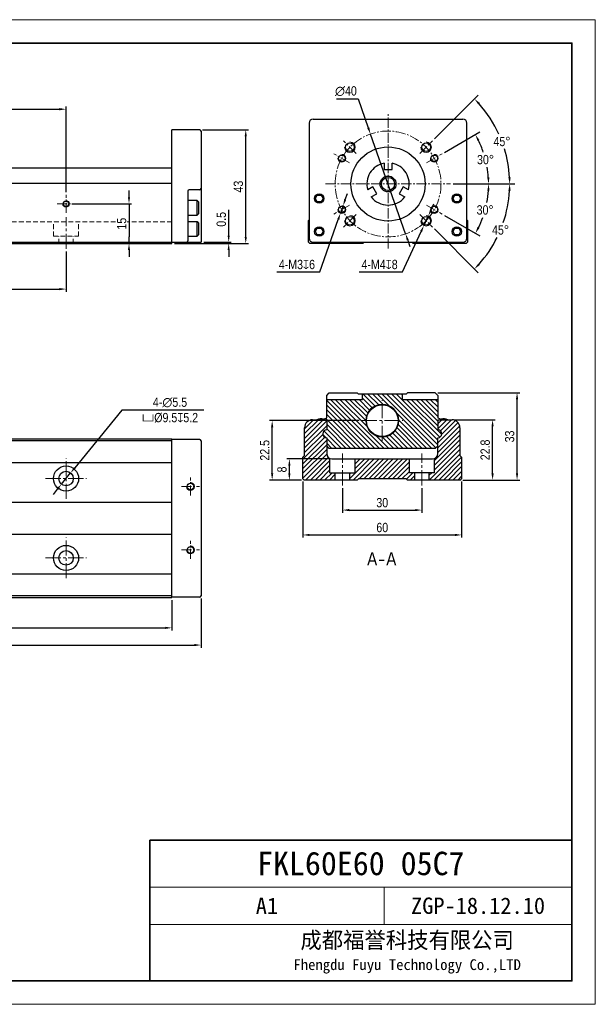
# Model space of a CAD drawing. Header units: millimetres. Extents: x 100 to 3612, y -424 to 856.
# Tile 6 of 45: x 409 to 626, y 30 to 402. Entities that reach past the tile are written whole.
import ezdxf

# ---------------------------------------------------------------- set-up
doc = ezdxf.new("R2010")
doc.units = ezdxf.units.MM
doc.linetypes.add('CENTER2', pattern=[28.575, 19.05, -3.175, 3.175, -3.175])
doc.linetypes.add('DASHED', pattern=[19.05, 12.7, -6.35])
doc.layers.get('Defpoints').update_dxf_attribs({"lineweight": 13})
for name, color, linetype, lineweight in [('剖面', 252, 'Continuous', 5), ('小粗', 7, 'Continuous', 25), ('标注', 3, 'Continuous', 13), ('点划线', 1, 'CENTER2', 13), ('粗线', 7, 'Continuous', 35), ('细线', 7, 'Continuous', 13), ('虚线', 253, 'DASHED', 13)]:
    doc.layers.add(name, color=color, linetype=linetype, lineweight=lineweight)
doc.styles.add('3.5', font='ARIALN.TTF', dxfattribs={"height": 3.5})
doc.styles.add('7', font='ARIALN.TTF', dxfattribs={"height": 7})
doc.styles.add('图号', font='txt', dxfattribs={"height": 3.5})
doc.dimstyles.new('A4—对齐', dxfattribs={"dimtxt": 3.5, "dimasz": 2.5, "dimexe": 1, "dimexo": 1, "dimgap": 1, "dimtad": 1, "dimdec": 1, "dimzin": 9, "dimdsep": 46, "dimtxsty": '3.5', "dimcen": 2.5, "dimadec": 0, "dimazin": 0, "dimtm": 1e-09, "dimtfac": 1, "dimtdec": 1, "dimtmove": 0, "dimatfit": 3, "dimfxl": 0, "dimtolj": 1, "dimarcsym": 0})
doc.dimstyles.new('A4—水平', dxfattribs={"dimtxt": 3.5, "dimasz": 2.5, "dimexe": 2, "dimexo": 1, "dimgap": 1, "dimtad": 1, "dimtih": 1, "dimtoh": 1, "dimdec": 1, "dimzin": 12, "dimdsep": 46, "dimtxsty": '3.5', "dimcen": 2.5, "dimadec": 0, "dimazin": 0, "dimtm": 1e-09, "dimtfac": 1, "dimtdec": 1, "dimtmove": 0, "dimatfit": 3, "dimfxl": 0, "dimtolj": 1, "dimarcsym": 0})
doc.dimstyles.new('A4—角度', dxfattribs={"dimtxt": 3.5, "dimasz": 2.5, "dimexe": 2, "dimexo": 1, "dimgap": 1, "dimtad": 1, "dimtih": 1, "dimtoh": 1, "dimdec": 1, "dimzin": 12, "dimdsep": 46, "dimtxsty": '3.5', "dimcen": 2.5, "dimadec": 0, "dimazin": 0, "dimtm": 1e-09, "dimtfac": 1, "dimtdec": 1, "dimtmove": 0, "dimatfit": 3, "dimfxl": 0, "dimtolj": 1, "dimarcsym": 0})

# ---------------------------------------------------------------- blocks, each defined once
blk = doc.blocks.new('A4图框')
at = {"layer": '粗线'}
for p in [(202, 5), (292, 35)]:
    blk.add_line(p, (202, 35), dxfattribs=at)
blk.add_lwpolyline([(5, 205), (292, 205), (292, 5), (5, 5)], close=True, dxfattribs=at)
at = {"layer": '细线'}
for p, q in [((292, 25), (202, 25)), ((252, 17), (252, 25)), ((292, 17), (202, 17))]:
    blk.add_line(p, q, dxfattribs=at)
blk.add_lwpolyline([(0, 210), (297, 210), (297, 0), (0, 0)], close=True, dxfattribs=at)
at = {"layer": '细线', "insert": (256.89, 11), "char_height": 3.5, "width": 70.2104, "attachment_point": 5, "style": '图号'}
blk.add_mtext('成都福誉科技有限公司\\P{\\H0.65714x;Fhengdu Fuyu Technology Co.,LTD}', dxfattribs=at)
blk = doc.blocks.new('*D7')
at = {"layer": 'Defpoints', "color": 0, "transparency": 16777216}
for p in [(426.39, 368.34), (246.39, 335.99), (426.39, 335.99)]:
    blk.add_point(p, dxfattribs=at)
at = {"layer": '标注', "color": 0, "lineweight": -2, "transparency": 16777216}
for p, q in [((246.39, 336.99), (246.39, 369.34)), ((426.39, 336.99), (426.39, 369.34)), ((248.89, 368.34), (423.89, 368.34))]:
    blk.add_line(p, q, dxfattribs=at)
at = {"layer": '标注', "color": 0, "transparency": 16777216}
for points in [[(248.89, 368.76), (248.89, 367.93), (246.39, 368.34)], [(423.89, 368.76), (423.89, 367.93), (426.39, 368.34)]]:
    blk.add_solid(points, dxfattribs=at)
at = {"layer": '标注', "color": 0, "transparency": 16777216, "insert": (336.39, 371.13), "char_height": 3.5, "width": 18.6714, "attachment_point": 5, "style": '3.5'}
blk.add_mtext('\\A1;100', dxfattribs=at)
blk = doc.blocks.new('*D10')
at = {"layer": 'Defpoints', "color": 0, "transparency": 16777216}
for p in [(246.39, 315.58), (426.39, 315.58), (426.39, 300.35)]:
    blk.add_point(p, dxfattribs=at)
at = {"layer": '标注', "color": 0, "lineweight": -2, "transparency": 16777216}
for p, q in [((246.39, 314.58), (246.39, 299.35)), ((426.39, 314.58), (426.39, 299.35)), ((248.89, 300.35), (423.89, 300.35))]:
    blk.add_line(p, q, dxfattribs=at)
at = {"layer": '标注', "color": 0, "transparency": 16777216}
for points in [[(248.89, 300.76), (248.89, 299.93), (246.39, 300.35)], [(423.89, 300.76), (423.89, 299.93), (426.39, 300.35)]]:
    blk.add_solid(points, dxfattribs=at)
at = {"layer": '标注', "color": 0, "transparency": 16777216, "insert": (336.39, 303.14), "char_height": 3.5, "width": 20.1435, "attachment_point": 5, "style": '3.5'}
blk.add_mtext('\\A1;{\\fSimSun|b0|i0|c134|p34;1}×100', dxfattribs=at)
blk = doc.blocks.new('*D11')
at = {"layer": 'Defpoints', "color": 0, "transparency": 16777216}
for p in [(427.64, 332.58), (450.18, 317.58), (466.39, 317.58)]:
    blk.add_point(p, dxfattribs=at)
at = {"layer": '标注', "color": 0, "lineweight": -2, "transparency": 16777216}
for p, q in [((450.18, 335.08), (450.18, 337.58)), ((428.64, 332.58), (451.18, 332.58)), ((450.18, 332.58), (450.18, 330.08)), ((450.18, 330.08), (450.18, 320.08)), ((450.18, 317.58), (450.18, 320.08)), ((465.39, 317.58), (449.18, 317.58)), ((450.18, 315.08), (450.18, 312.58))]:
    blk.add_line(p, q, dxfattribs=at)
at = {"layer": '标注', "color": 0, "transparency": 16777216}
for points in [[(449.76, 335.08), (450.59, 335.08), (450.18, 332.58)], [(449.76, 315.08), (450.59, 315.08), (450.18, 317.58)]]:
    blk.add_solid(points, dxfattribs=at)
at = {"layer": '标注', "color": 0, "transparency": 16777216, "insert": (447.39, 325.08), "char_height": 3.5, "attachment_point": 5, "rotation": 90, "style": '3.5', "bg_fill": 3, "box_fill_scale": 1.1, "bg_fill_color": 256, "bg_fill_true_color": 13158600, "bg_fill_transparency": 0}
blk.add_mtext('\\A1;15', dxfattribs=at)
blk = doc.blocks.new('*D12')
at = {"layer": 'Defpoints', "color": 0, "transparency": 16777216}
for p in [(476.89, 360.58), (494.29, 360.58), (466.39, 317.58)]:
    blk.add_point(p, dxfattribs=at)
at = {"layer": '标注', "color": 0, "lineweight": -2, "transparency": 16777216}
for p, q in [((477.89, 360.58), (495.29, 360.58)), ((494.29, 320.08), (494.29, 358.08)), ((467.39, 317.58), (495.29, 317.58))]:
    blk.add_line(p, q, dxfattribs=at)
at = {"layer": '标注', "color": 0, "transparency": 16777216}
for points in [[(493.87, 358.08), (494.7, 358.08), (494.29, 360.58)], [(493.87, 320.08), (494.7, 320.08), (494.29, 317.58)]]:
    blk.add_solid(points, dxfattribs=at)
at = {"layer": '标注', "color": 0, "transparency": 16777216, "insert": (491.5, 339.08), "char_height": 3.5, "attachment_point": 5, "rotation": 90, "style": '3.5'}
blk.add_mtext('\\A1;43', dxfattribs=at)
blk = doc.blocks.new('*D13')
at = {"layer": 'Defpoints', "color": 0, "transparency": 16777216}
for p in [(466.39, 317.58), (477.39, 318.08), (487.84, 318.08)]:
    blk.add_point(p, dxfattribs=at)
at = {"layer": '标注', "color": 0, "lineweight": -2, "transparency": 16777216}
for p, q in [((487.84, 320.58), (487.84, 330.33)), ((467.39, 317.58), (488.84, 317.58)), ((478.39, 318.08), (488.84, 318.08)), ((487.84, 317.58), (487.84, 318.08)), ((487.84, 315.08), (487.84, 312.58))]:
    blk.add_line(p, q, dxfattribs=at)
at = {"layer": '标注', "color": 0, "transparency": 16777216}
for points in [[(487.42, 320.58), (488.25, 320.58), (487.84, 318.08)], [(487.42, 315.08), (488.25, 315.08), (487.84, 317.58)]]:
    blk.add_solid(points, dxfattribs=at)
at = {"layer": '标注', "color": 0, "transparency": 16777216, "insert": (485.05, 326.71), "char_height": 3.5, "attachment_point": 5, "rotation": 90, "style": '3.5'}
blk.add_mtext('\\A1;0.5', dxfattribs=at)
blk = doc.blocks.new('*D14')
at = {"layer": 'Defpoints', "color": 0, "transparency": 16777216}
for p in [(524.48, 340.08), (571.61, 340.08), (562.59, 332.1), (585.49, 333.61), (568.49, 328.69)]:
    blk.add_point(p, dxfattribs=at)
at = {"layer": '标注', "color": 0, "lineweight": -2, "transparency": 16777216}
for p, q in [((572.61, 340.08), (588.06, 340.08)), ((569.36, 328.19), (582.79, 320.43))]:
    blk.add_line(p, q, dxfattribs=at)
for start, end in [(349.1143, 356.1598), (333.8402, 340.2292)]:
    blk.add_arc((548.75, 340.08), 37.31, start, end, dxfattribs=at)
at = {"layer": '标注', "color": 0, "transparency": 16777216}
for points in [[(585.56, 337.6), (586.39, 337.57), (586.06, 340.08)], [(582.61, 323.44), (581.87, 323.83), (581.06, 321.43)]]:
    blk.add_solid(points, dxfattribs=at)
at = {"layer": '标注', "color": 0, "transparency": 16777216, "insert": (584.74, 330.25), "char_height": 3.5, "attachment_point": 5, "style": '3.5'}
blk.add_mtext('\\A1;30°', dxfattribs=at)
blk = doc.blocks.new('*D15')
at = {"layer": 'Defpoints', "color": 0, "transparency": 16777216}
for p in [(568.49, 351.48), (583.79, 352.84), (562.59, 348.07), (524.48, 340.08), (571.61, 340.08)]:
    blk.add_point(p, dxfattribs=at)
at = {"layer": '标注', "color": 0, "lineweight": -2, "transparency": 16777216}
for p, q in [((569.36, 351.98), (582.77, 359.73)), ((572.61, 340.08), (588.04, 340.08))]:
    blk.add_line(p, q, dxfattribs=at)
for start, end in [(18.7271, 26.1573), (3.8427, 9.8782)]:
    blk.add_arc((548.75, 340.08), 37.28, start, end, dxfattribs=at)
at = {"layer": '标注', "color": 0, "transparency": 16777216}
for points in [[(581.85, 356.32), (582.58, 356.72), (581.04, 358.73)], [(586.37, 342.6), (585.54, 342.57), (586.04, 340.08)]]:
    blk.add_solid(points, dxfattribs=at)
at = {"layer": '标注', "color": 0, "transparency": 16777216, "insert": (584.89, 349.27), "char_height": 3.5, "attachment_point": 5, "style": '3.5'}
blk.add_mtext('\\A1;30°', dxfattribs=at)
blk = doc.blocks.new('*D16')
at = {"layer": 'Defpoints', "color": 0, "transparency": 16777216}
for p in [(587.93, 362.82), (564.85, 356.38), (560.03, 351.57), (524.48, 340.08), (571.61, 340.08)]:
    blk.add_point(p, dxfattribs=at)
at = {"layer": '标注', "color": 0, "lineweight": -2, "transparency": 16777216}
for p, q in [((565.55, 357.09), (582.11, 373.65)), ((572.61, 340.08), (596.02, 340.08))]:
    blk.add_line(p, q, dxfattribs=at)
for start, end in [(24.4408, 41.8497), (3.1503, 16.9472)]:
    blk.add_arc((548.55, 340.08), 45.47, start, end, dxfattribs=at)
at = {"layer": '标注', "color": 0, "transparency": 16777216}
for points in [[(582.12, 370.14), (582.72, 370.71), (580.7, 372.24)], [(594.37, 342.6), (593.53, 342.57), (594.02, 340.08)]]:
    blk.add_solid(points, dxfattribs=at)
at = {"layer": '标注', "color": 0, "transparency": 16777216, "insert": (591.1, 356.12), "char_height": 3.5, "attachment_point": 5, "style": '3.5'}
blk.add_mtext('\\A1;45°', dxfattribs=at)
blk = doc.blocks.new('*D17')
at = {"layer": 'Defpoints', "color": 0, "transparency": 16777216}
for p in [(524.48, 340.08), (571.61, 340.08), (560.03, 328.6), (564.85, 323.79), (587.93, 317.35)]:
    blk.add_point(p, dxfattribs=at)
at = {"layer": '标注', "color": 0, "lineweight": -2, "transparency": 16777216}
for p, q in [((572.61, 340.08), (596.02, 340.08)), ((565.55, 323.08), (582.11, 306.52))]:
    blk.add_line(p, q, dxfattribs=at)
for start, end in [(341.2432, 356.8497), (318.1503, 333.6525)]:
    blk.add_arc((548.55, 340.08), 45.47, start, end, dxfattribs=at)
at = {"layer": '标注', "color": 0, "transparency": 16777216}
for points in [[(593.53, 337.6), (594.37, 337.57), (594.02, 340.08)], [(582.72, 309.46), (582.12, 310.03), (580.7, 307.93)]]:
    blk.add_solid(points, dxfattribs=at)
at = {"layer": '标注', "color": 0, "transparency": 16777216, "insert": (590.56, 322.68), "char_height": 3.5, "attachment_point": 5, "style": '3.5'}
blk.add_mtext('\\A1;45°', dxfattribs=at)
blk = doc.blocks.new('*D18')
at = {"layer": 'Defpoints', "color": 0, "transparency": 16777216}
for p in [(563.27, 328.01), (561.6, 324.38)]:
    blk.add_point(p, dxfattribs=at)
at = {"layer": '标注', "color": 0, "lineweight": -2, "transparency": 16777216}
for p, q in [((564.32, 330.28), (565.37, 332.55)), ((563.27, 328.01), (561.6, 324.38)), ((553.51, 306.84), (560.55, 322.11)), ((537.2, 306.84), (553.51, 306.84))]:
    blk.add_line(p, q, dxfattribs=at)
at = {"layer": '标注', "color": 0, "transparency": 16777216}
for points in [[(563.94, 330.46), (564.7, 330.11), (563.27, 328.01)], [(560.17, 322.28), (560.93, 321.93), (561.6, 324.38)]]:
    blk.add_solid(points, dxfattribs=at)
at = {"layer": '标注', "color": 0, "transparency": 16777216, "insert": (544.85, 309.63), "char_height": 3.5, "attachment_point": 5, "style": '3.5'}
blk.add_mtext('\\A1;4-M4{\\Fgdt|c134;x}8', dxfattribs=at)
blk = doc.blocks.new('*D19')
at = {"layer": 'Defpoints', "color": 0, "transparency": 16777216}
for p in [(531.05, 331.81), (530.05, 328.98)]:
    blk.add_point(p, dxfattribs=at)
at = {"layer": '标注', "color": 0, "lineweight": -2, "transparency": 16777216}
for p, q in [((531.88, 334.17), (532.71, 336.52)), ((531.05, 331.81), (530.05, 328.98)), ((522.27, 306.84), (529.22, 326.62)), ((505.98, 306.84), (522.27, 306.84))]:
    blk.add_line(p, q, dxfattribs=at)
at = {"layer": '标注', "color": 0, "transparency": 16777216}
for points in [[(531.49, 334.3), (532.27, 334.03), (531.05, 331.81)], [(528.83, 326.76), (529.62, 326.48), (530.05, 328.98)]]:
    blk.add_solid(points, dxfattribs=at)
at = {"layer": '标注', "color": 0, "transparency": 16777216, "insert": (513.62, 309.63), "char_height": 3.5, "attachment_point": 5, "style": '3.5'}
blk.add_mtext('\\A1;4-M3{\\Fgdt|c134;x}6', dxfattribs=at)
blk = doc.blocks.new('*D20')
at = {"layer": 'Defpoints', "color": 0, "transparency": 16777216}
for p in [(541.41, 358.95), (554.68, 321.22)]:
    blk.add_point(p, dxfattribs=at)
at = {"layer": '标注', "color": 0, "lineweight": -2, "transparency": 16777216}
for p, q in [((528.53, 372.26), (536.74, 372.26)), ((536.74, 372.26), (540.58, 361.31)), ((554.68, 321.22), (541.41, 358.95)), ((555.51, 318.86), (556.34, 316.5))]:
    blk.add_line(p, q, dxfattribs=at)
at = {"layer": '标注', "color": 0, "transparency": 16777216}
for points in [[(540.98, 361.45), (540.19, 361.17), (541.41, 358.95)], [(555.9, 319), (555.11, 318.72), (554.68, 321.22)]]:
    blk.add_solid(points, dxfattribs=at)
at = {"layer": '标注', "color": 0, "transparency": 16777216, "insert": (532.13, 375.15), "char_height": 3.5, "attachment_point": 5, "style": '3.5'}
blk.add_mtext('\\A1;∅40', dxfattribs=at)
blk = doc.blocks.new('*D27')
at = {"layer": 'Defpoints', "color": 0, "transparency": 16777216}
for p in [(147.39, 183.93), (477.39, 184.43), (477.39, 165.8)]:
    blk.add_point(p, dxfattribs=at)
at = {"layer": '标注', "color": 0, "lineweight": -2, "transparency": 16777216}
for p, q in [((147.39, 182.93), (147.39, 164.8)), ((477.39, 183.43), (477.39, 164.8)), ((149.89, 165.8), (474.89, 165.8))]:
    blk.add_line(p, q, dxfattribs=at)
at = {"layer": '标注', "color": 0, "transparency": 16777216}
for points in [[(149.89, 166.21), (149.89, 165.38), (147.39, 165.8)], [(474.89, 166.21), (474.89, 165.38), (477.39, 165.8)]]:
    blk.add_solid(points, dxfattribs=at)
at = {"layer": '标注', "color": 0, "transparency": 16777216, "insert": (312.39, 168.58), "char_height": 3.5, "width": 25.9299, "attachment_point": 5, "style": '3.5'}
blk.add_mtext('\\A1;220', dxfattribs=at)
blk = doc.blocks.new('*D28')
at = {"layer": 'Defpoints', "color": 0, "transparency": 16777216}
for p in [(206.39, 183.73), (466.39, 183.73), (466.39, 172.3)]:
    blk.add_point(p, dxfattribs=at)
at = {"layer": '标注', "color": 0, "lineweight": -2, "transparency": 16777216}
for p, q in [((206.39, 182.73), (206.39, 171.3)), ((466.39, 182.73), (466.39, 171.3)), ((208.89, 172.3), (463.89, 172.3))]:
    blk.add_line(p, q, dxfattribs=at)
at = {"layer": '标注', "color": 0, "transparency": 16777216}
for points in [[(208.89, 172.71), (208.89, 171.88), (206.39, 172.3)], [(463.89, 172.71), (463.89, 171.88), (466.39, 172.3)]]:
    blk.add_solid(points, dxfattribs=at)
at = {"layer": '标注', "color": 0, "transparency": 16777216, "insert": (312.39, 175.08), "char_height": 3.5, "width": 18.7578, "attachment_point": 5, "style": '3.5'}
blk.add_mtext('\\A1;150', dxfattribs=at)
blk = doc.blocks.new('*D41')
at = {"layer": 'Defpoints', "color": 0, "transparency": 16777216}
for p in [(428.13, 230.87), (424.66, 226.6)]:
    blk.add_point(p, dxfattribs=at)
at = {"layer": '标注', "color": 0, "lineweight": -2, "transparency": 16777216}
for p, q in [((447.51, 254.63), (429.71, 232.8)), ((478.45, 254.63), (447.51, 254.63)), ((424.66, 226.6), (428.13, 230.87)), ((423.08, 224.67), (421.5, 222.73))]:
    blk.add_line(p, q, dxfattribs=at)
at = {"layer": '标注', "color": 0, "transparency": 16777216}
for points in [[(429.39, 233.07), (430.04, 232.54), (428.13, 230.87)], [(422.75, 224.93), (423.4, 224.4), (424.66, 226.6)]]:
    blk.add_solid(points, dxfattribs=at)
at = {"layer": '标注', "color": 0, "transparency": 16777216, "insert": (465.67, 254.63), "char_height": 3.5, "attachment_point": 5, "style": '3.5'}
blk.add_mtext('\\A1;4-∅5.5\\P{\\Fgdt|c134;v}%%C9.5{\\Fgdt|c134;x}5.2', dxfattribs=at)
blk = doc.blocks.new('*D42')
at = {"layer": 'Defpoints', "color": 0, "transparency": 16777216}
for p in [(530.87, 226.15), (560.87, 226.15), (560.87, 216.81)]:
    blk.add_point(p, dxfattribs=at)
at = {"layer": '标注', "color": 0, "lineweight": -2, "transparency": 16777216}
for p, q in [((530.87, 225.15), (530.87, 215.81)), ((560.87, 225.15), (560.87, 215.81)), ((533.37, 216.81), (558.37, 216.81))]:
    blk.add_line(p, q, dxfattribs=at)
at = {"layer": '标注', "color": 0, "transparency": 16777216}
for points in [[(533.37, 217.23), (533.37, 216.4), (530.87, 216.81)], [(558.37, 217.23), (558.37, 216.4), (560.87, 216.81)]]:
    blk.add_solid(points, dxfattribs=at)
at = {"layer": '标注', "color": 0, "transparency": 16777216, "insert": (545.87, 219.6), "char_height": 3.5, "attachment_point": 5, "style": '3.5'}
blk.add_mtext('\\A1;30', dxfattribs=at)
blk = doc.blocks.new('*D43')
at = {"layer": 'Defpoints', "color": 0, "transparency": 16777216}
for p in [(515.87, 228.65), (575.87, 228.65), (575.87, 207.41)]:
    blk.add_point(p, dxfattribs=at)
at = {"layer": '标注', "color": 0, "lineweight": -2, "transparency": 16777216}
for p, q in [((515.87, 227.65), (515.87, 206.41)), ((575.87, 227.65), (575.87, 206.41)), ((518.37, 207.41), (573.37, 207.41))]:
    blk.add_line(p, q, dxfattribs=at)
at = {"layer": '标注', "color": 0, "transparency": 16777216}
for points in [[(518.37, 207.83), (518.37, 207), (515.87, 207.41)], [(573.37, 207.83), (573.37, 207), (575.87, 207.41)]]:
    blk.add_solid(points, dxfattribs=at)
at = {"layer": '标注', "color": 0, "transparency": 16777216, "insert": (545.87, 210.2), "char_height": 3.5, "attachment_point": 5, "style": '3.5'}
blk.add_mtext('\\A1;60', dxfattribs=at)
blk = doc.blocks.new('*D44')
at = {"layer": 'Defpoints', "color": 0, "transparency": 16777216}
for p in [(504.27, 250.65), (538.15, 250.65), (516.37, 228.15)]:
    blk.add_point(p, dxfattribs=at)
at = {"layer": '标注', "color": 0, "lineweight": -2, "transparency": 16777216}
for p, q in [((537.15, 250.65), (503.27, 250.65)), ((504.27, 230.65), (504.27, 248.15)), ((515.37, 228.15), (503.27, 228.15))]:
    blk.add_line(p, q, dxfattribs=at)
at = {"layer": '标注', "color": 0, "transparency": 16777216}
for points in [[(503.86, 248.15), (504.69, 248.15), (504.27, 250.65)], [(503.86, 230.65), (504.69, 230.65), (504.27, 228.15)]]:
    blk.add_solid(points, dxfattribs=at)
at = {"layer": '标注', "color": 0, "transparency": 16777216, "insert": (501.49, 239.4), "char_height": 3.5, "attachment_point": 5, "rotation": 90, "style": '3.5'}
blk.add_mtext('\\A1;22.5', dxfattribs=at)
blk = doc.blocks.new('*D45')
at = {"layer": 'Defpoints', "color": 0, "transparency": 16777216}
for p in [(572.22, 250.95), (587.56, 250.95), (575.37, 228.15)]:
    blk.add_point(p, dxfattribs=at)
at = {"layer": '标注', "color": 0, "lineweight": -2, "transparency": 16777216}
for p, q in [((573.22, 250.95), (588.56, 250.95)), ((587.56, 230.65), (587.56, 248.45)), ((576.37, 228.15), (588.56, 228.15))]:
    blk.add_line(p, q, dxfattribs=at)
at = {"layer": '标注', "color": 0, "transparency": 16777216}
for points in [[(587.14, 248.45), (587.97, 248.45), (587.56, 250.95)], [(587.14, 230.65), (587.97, 230.65), (587.56, 228.15)]]:
    blk.add_solid(points, dxfattribs=at)
at = {"layer": '标注', "color": 0, "transparency": 16777216, "insert": (584.77, 239.55), "char_height": 3.5, "attachment_point": 5, "rotation": 90, "style": '3.5'}
blk.add_mtext('\\A1;22.8', dxfattribs=at)
blk = doc.blocks.new('*D46')
at = {"layer": 'Defpoints', "color": 0, "transparency": 16777216}
for p in [(565.87, 261.15), (596.8, 261.15), (575.37, 228.15)]:
    blk.add_point(p, dxfattribs=at)
at = {"layer": '标注', "color": 0, "lineweight": -2, "transparency": 16777216}
for p, q in [((566.87, 261.15), (597.8, 261.15)), ((596.8, 230.65), (596.8, 258.65)), ((576.37, 228.15), (597.8, 228.15))]:
    blk.add_line(p, q, dxfattribs=at)
at = {"layer": '标注', "color": 0, "transparency": 16777216}
for points in [[(596.38, 258.65), (597.22, 258.65), (596.8, 261.15)], [(596.38, 230.65), (597.22, 230.65), (596.8, 228.15)]]:
    blk.add_solid(points, dxfattribs=at)
at = {"layer": '标注', "color": 0, "transparency": 16777216, "insert": (594.01, 244.65), "char_height": 3.5, "attachment_point": 5, "rotation": 90, "style": '3.5'}
blk.add_mtext('\\A1;33', dxfattribs=at)
blk = doc.blocks.new('*D88')
at = {"layer": 'Defpoints', "color": 0, "transparency": 16777216}
for p in [(510.77, 236.15), (526.87, 236.15), (516.37, 228.15)]:
    blk.add_point(p, dxfattribs=at)
at = {"layer": '标注', "color": 0, "lineweight": -2, "transparency": 16777216}
for p, q in [((525.87, 236.15), (509.77, 236.15)), ((510.77, 230.65), (510.77, 233.65)), ((515.37, 228.15), (509.77, 228.15))]:
    blk.add_line(p, q, dxfattribs=at)
at = {"layer": '标注', "color": 0, "transparency": 16777216}
for points in [[(510.36, 233.65), (511.19, 233.65), (510.77, 236.15)], [(510.36, 230.65), (511.19, 230.65), (510.77, 228.15)]]:
    blk.add_solid(points, dxfattribs=at)
at = {"layer": '标注', "color": 0, "transparency": 16777216, "insert": (507.99, 232.15), "char_height": 3.5, "attachment_point": 5, "rotation": 90, "style": '3.5'}
blk.add_mtext('\\A1;8', dxfattribs=at)

msp = doc.modelspace()

# ---------------------------------------------------------------- hatches: boundary and pattern name
at = {"layer": '剖面'}
h = msp.add_hatch(dxfattribs=at)
h.set_pattern_fill('ANSI31', color=256, scale=0.4, angle=90)
h.set_pattern_definition([(135, (-13.5442, 51.3413), (-0.8980256, -0.8980256), [])])
h.paths.add_polyline_path([(570.59, 250.95), (566.87, 250.95), (566.87, 247.15, -1), (566.87, 244.15), (566.87, 241.15), (565.87, 240.15), (525.87, 240.15), (524.87, 241.15), (524.87, 244.15, -1), (524.87, 247.15), (524.87, 250.95), (521.16, 250.95, -0.217742), (523.64, 251.18), (524.87, 251.63), (524.87, 258.65), (538.37, 258.65), (538.37, 260.65), (553.37, 260.65), (553.37, 258.65), (566.87, 258.65), (566.87, 251.63), (568.1, 251.18, -0.217742)])
h.paths.add_polyline_path([(539.65, 250.65, -1), (552.09, 250.65, -1)], flags=16)
h.paths.add_polyline_path([(539.87, 250.65, -1), (551.87, 250.65, -1)], flags=0)
h = msp.add_hatch(dxfattribs=at)
h.set_pattern_fill('ANSI31', color=256, scale=0.4)
h.set_pattern_definition([(45, (519.4718, 236.1077), (-0.898026, 0.898026), [])])
h.paths.add_polyline_path([(526.12, 236.29, -0.305615), (524.87, 238.15), (524.87, 244.15, -1), (524.87, 247.15), (524.87, 250.95), (519.52, 250.95, 0.414214), (516.52, 247.95), (516.52, 237.5), (515.87, 236.85), (515.87, 228.65), (516.37, 228.15), (528.12, 228.15), (528.12, 230.95), (526.12, 230.95)])
h.paths.add_polyline_path([(575.87, 236.85), (575.22, 237.5), (575.22, 247.95, 0.414214), (572.22, 250.95), (566.87, 250.95), (566.87, 247.15, -1), (566.87, 244.15), (566.87, 238.15, -0.305615), (565.62, 236.29), (565.62, 230.95), (563.62, 230.95), (563.62, 228.15), (575.37, 228.15), (575.87, 228.65)])
h.paths.add_polyline_path([(554.87, 228.65), (555.37, 228.15), (558.12, 228.15), (558.12, 230.95), (556.12, 230.95), (556.12, 236.15), (535.62, 236.15), (535.62, 230.95), (533.62, 230.95), (533.62, 228.15), (536.37, 228.15), (536.87, 228.65)])

# ---------------------------------------------------------------- linework, layer by layer
at = {"layer": '小粗'}
for p, q in [((518.25, 363.08), (518.25, 319.58)), ((519.75, 364.58), (576.35, 364.58)), ((577.85, 319.58), (577.85, 363.08)), ((466.39, 317.58), (466.39, 360.58)), ((476.89, 360.58), (466.39, 360.58)), ((477.39, 360.08), (477.39, 318.08)), ((546.55, 347.94), (546.55, 345.58)), ((549.55, 345.58), (549.55, 347.94)), ((466.39, 346.08), (371.69, 346.08)), ((546.55, 345.58), (549.55, 345.58)), ((206.39, 340.38), (466.39, 340.38)), ((542.32, 339.01), (540.36, 337.88)), ((543.82, 336.41), (542.32, 339.01)), ((553.78, 339.01), (552.28, 336.41)), ((555.74, 337.88), (553.78, 339.01)), ((472.39, 337.33), (472.39, 318.58)), ((476.89, 337.83), (472.89, 337.83)), ((520.6, 334.58), (521.32, 335.83)), ((521.32, 335.83), (522.77, 335.83)), ((522.77, 335.83), (523.49, 334.58)), ((541.71, 335.2), (543.82, 336.41)), ((552.28, 336.41), (554.38, 335.2)), ((572.6, 334.58), (573.32, 335.83)), ((573.32, 335.83), (574.77, 335.83)), ((574.77, 335.83), (575.49, 334.58)), ((475.89, 333.83), (472.39, 333.83)), ((476.39, 333.33), (475.89, 333.83)), ((475.89, 328.33), (475.89, 333.83)), ((476.39, 333.33), (476.39, 328.83)), ((521.32, 333.33), (520.6, 334.58)), ((522.77, 333.33), (521.32, 333.33)), ((523.49, 334.58), (522.77, 333.33)), ((573.32, 333.33), (572.6, 334.58)), ((574.77, 333.33), (573.32, 333.33)), ((575.49, 334.58), (574.77, 333.33)), ((472.39, 328.33), (475.89, 328.33)), ((475.89, 328.33), (476.39, 328.83)), ((475.89, 325.83), (472.39, 325.83)), ((476.39, 325.33), (475.89, 325.83)), ((475.89, 320.33), (475.89, 325.83)), ((476.39, 325.33), (476.39, 320.83)), ((518.05, 326.28), (518.25, 326.48)), ((518.05, 318.08), (518.05, 326.28)), ((577.85, 326.48), (578.05, 326.28)), ((578.05, 326.28), (578.05, 318.08)), ((472.39, 320.33), (475.89, 320.33)), ((475.89, 320.33), (476.39, 320.83)), ((520.6, 322.08), (521.32, 323.33)), ((521.32, 320.83), (520.6, 322.08)), ((521.32, 323.33), (522.77, 323.33)), ((522.77, 320.83), (521.32, 320.83)), ((522.77, 323.33), (523.49, 322.08)), ((523.49, 322.08), (522.77, 320.83)), ((572.6, 322.08), (573.32, 323.33)), ((573.32, 320.83), (572.6, 322.08)), ((573.32, 323.33), (574.77, 323.33)), ((574.77, 320.83), (573.32, 320.83)), ((574.77, 323.33), (575.49, 322.08)), ((575.49, 322.08), (574.77, 320.83)), ((147.39, 318.08), (477.39, 318.08)), ((206.39, 317.58), (466.39, 317.58)), ((518.05, 318.08), (518.55, 317.58)), ((538.55, 317.58), (518.55, 317.58)), ((519.75, 318.08), (576.35, 318.08)), ((539.05, 318.08), (538.55, 317.58)), ((557.55, 317.58), (557.05, 318.08)), ((577.55, 317.58), (557.55, 317.58)), ((577.55, 317.58), (578.05, 318.08)), ((524.87, 260.15), (525.87, 261.15)), ((525.87, 261.15), (536.37, 261.15)), ((536.87, 260.65), (536.37, 261.15)), ((554.87, 260.65), (536.87, 260.65)), ((538.37, 258.65), (538.37, 260.65)), ((553.37, 260.65), (553.37, 258.65)), ((555.37, 261.15), (554.87, 260.65)), ((565.87, 261.15), (555.37, 261.15)), ((565.87, 261.15), (566.87, 260.15)), ((524.87, 251.63), (524.87, 260.15)), ((524.87, 258.65), (538.37, 258.65)), ((553.37, 258.65), (566.87, 258.65)), ((566.87, 260.15), (566.87, 251.63)), ((519.52, 250.95), (524.87, 250.95)), ((523.64, 251.18), (524.87, 251.63)), ((524.87, 250.95), (524.87, 247.15)), ((566.87, 251.63), (568.1, 251.18)), ((566.87, 250.95), (566.87, 247.15)), ((566.87, 250.95), (572.22, 250.95)), ((516.52, 237.5), (516.52, 247.95)), ((575.22, 247.95), (575.22, 237.5)), ((206.39, 243.73), (466.39, 243.73)), ((206.39, 243.08), (466.39, 243.08)), ((466.39, 183.73), (466.39, 243.73)), ((476.89, 243.53), (466.39, 243.53)), ((477.39, 243.03), (477.39, 184.43)), ((524.87, 244.15), (524.87, 238.15)), ((566.87, 238.15), (566.87, 244.15)), ((525.87, 240.15), (524.87, 241.15)), ((565.87, 240.15), (525.87, 240.15)), ((566.87, 241.15), (565.87, 240.15)), ((466.39, 234.73), (206.39, 234.73)), ((515.87, 236.85), (516.52, 237.5)), ((515.87, 228.65), (515.87, 236.85)), ((526.12, 230.95), (526.12, 236.29)), ((526.87, 236.15), (564.87, 236.15)), ((535.62, 230.95), (535.62, 236.15)), ((556.12, 230.95), (556.12, 236.15)), ((565.62, 230.95), (565.62, 236.29)), ((575.22, 237.5), (575.87, 236.85)), ((575.87, 236.85), (575.87, 228.65)), ((526.12, 230.95), (535.62, 230.95)), ((528.12, 228.15), (528.12, 230.95)), ((533.62, 228.15), (533.62, 230.95)), ((565.62, 230.95), (556.12, 230.95)), ((558.12, 228.15), (558.12, 230.95)), ((563.62, 228.15), (563.62, 230.95)), ((515.87, 228.65), (516.37, 228.15)), ((536.37, 228.15), (516.37, 228.15)), ((536.87, 228.65), (536.37, 228.15)), ((554.87, 228.65), (536.87, 228.65)), ((555.37, 228.15), (554.87, 228.65)), ((575.37, 228.15), (555.37, 228.15)), ((575.37, 228.15), (575.87, 228.65)), ((466.39, 219.73), (371.69, 219.73)), ((371.69, 207.73), (466.39, 207.73)), ((206.39, 192.73), (466.39, 192.73)), ((466.39, 184.38), (206.39, 184.38)), ((206.39, 183.73), (466.39, 183.73)), ((476.89, 183.93), (466.39, 183.93))]:
    msp.add_line(p, q, dxfattribs=at)
for centre, radius in [((533.66, 353.97), 1.65), ((548.05, 340.08), 14), ((562.44, 353.97), 1.65), ((530.55, 349.78), 1.25), ((565.54, 349.78), 1.25), ((548.05, 340.08), 3), ((548.05, 340.08), 2.5), ((522.05, 334.58), 1.75), ((574.05, 334.58), 1.75), ((426.39, 332.58), 1.02), ((530.55, 330.39), 1.25), ((565.54, 330.39), 1.25), ((533.66, 326.19), 1.65), ((562.44, 326.19), 1.65), ((522.05, 322.08), 1.75), ((574.05, 322.08), 1.75), ((545.87, 250.65), 6), ((426.39, 228.73), 4.75), ((426.39, 228.73), 2.75), ((473.39, 225.73), 1.25), ((426.39, 198.73), 4.75), ((426.39, 198.73), 2.75), ((473.39, 201.73), 1.25)]:
    msp.add_circle(centre, radius, dxfattribs=at)
for centre, radius, start, end in [((519.75, 363.08), 1.5, 90, 180), ((576.35, 363.08), 1.5, 0, 90), ((476.89, 360.08), 0.5, 0, 90), ((548.05, 340.08), 8, 100.8069, 196.0174), ((548.05, 340.08), 8, 343.9826, 79.1931), ((472.89, 337.33), 0.5, 90, 180), ((476.89, 338.33), 0.5, 270, 0), ((548.05, 340.08), 8, 217.6646, 322.3354), ((471.89, 318.58), 0.5, 270, 360), ((519.75, 319.58), 1.5, 180, 270), ((576.35, 319.58), 1.5, 270, 0), ((519.52, 247.95), 3, 90, 180), ((522.65, 248.35), 3, 70.7906, 119.9264), ((569.09, 248.35), 3, 60.0736, 109.2094), ((572.22, 247.95), 3, 0, 90), ((524.87, 245.65), 1.5, 90, 270), ((566.87, 245.65), 1.5, 270, 90), ((476.89, 243.03), 0.5, 0, 90), ((526.87, 238.15), 2, 180, 270), ((564.87, 238.15), 2, 270, 0), ((476.89, 184.43), 0.5, 270, 0)]:
    msp.add_arc(centre, radius, start, end, dxfattribs=at)
at = {"layer": '标注'}
msp.add_circle((545.87, 250.65), 6.22, dxfattribs=at)
for centre, radius in [((533.66, 353.97), 2), ((562.44, 353.97), 2), ((530.55, 349.78), 1.5), ((565.54, 349.78), 1.5), ((426.39, 332.58), 1.25), ((530.55, 330.39), 1.5), ((565.54, 330.39), 1.5), ((533.66, 326.19), 2), ((562.44, 326.19), 2), ((473.39, 225.73), 1.5), ((473.39, 201.73), 1.5)]:
    msp.add_arc(centre, radius, 180, 90, dxfattribs=at)
at = {"layer": '点划线', "ltscale": 0.2}
for p, q in [((548.05, 315.64), (548.05, 367.03)), ((536.07, 351.57), (531.25, 356.38)), ((560.03, 351.57), (564.85, 356.38)), ((533.5, 348.07), (527.6, 351.48)), ((562.59, 348.07), (568.49, 351.48)), ((524.48, 340.08), (571.61, 340.08)), ((426.39, 329.18), (426.39, 335.99)), ((422.99, 332.58), (429.8, 332.58)), ((533.5, 332.1), (527.6, 328.69)), ((562.59, 332.1), (568.49, 328.69)), ((536.07, 328.6), (531.25, 323.79)), ((560.03, 328.6), (564.85, 323.79)), ((473.39, 222.33), (473.39, 229.14)), ((469.99, 225.73), (476.8, 225.73)), ((473.39, 198.33), (473.39, 205.14)), ((469.99, 201.73), (476.8, 201.73))]:
    msp.add_line(p, q, dxfattribs=at)
at = {"layer": '点划线', "ltscale": 0.3}
for p, q in [((426.39, 315.58), (426.39, 327.58)), ((545.87, 242.93), (545.87, 258.36)), ((538.15, 250.65), (553.59, 250.65)), ((426.39, 221.02), (426.39, 236.45)), ((530.87, 226.15), (530.87, 238.15)), ((560.87, 226.15), (560.87, 238.15)), ((418.68, 228.73), (434.11, 228.73)), ((426.39, 191.02), (426.39, 206.45)), ((418.68, 198.73), (434.11, 198.73))]:
    msp.add_line(p, q, dxfattribs=at)
at = {"layer": '点划线', "ltscale": 0.2}
msp.add_circle((548.05, 340.08), 20, dxfattribs=at)
at = {"layer": '虚线', "ltscale": 0.14}
for p, q in [((466.39, 325.73), (206.39, 325.73)), ((421.64, 320.38), (421.64, 325.73)), ((431.14, 320.38), (431.14, 325.58)), ((421.64, 320.38), (431.14, 320.38)), ((423.64, 317.58), (423.64, 320.38)), ((429.14, 317.58), (429.14, 320.38))]:
    msp.add_line(p, q, dxfattribs=at)

# ---------------------------------------------------------------- block references
at = {"layer": '标注', "xscale": 1.772264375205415, "yscale": 1.772264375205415, "zscale": 1.772264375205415}
msp.add_blockref('A4图框', (100, 30), dxfattribs=at)

# ---------------------------------------------------------------- texts
at = {"layer": '标注', "insert": (540.15, 200.88), "char_height": 5, "attachment_point": 1, "style": '7'}
msp.add_mtext_dynamic_manual_height_columns('A{\\fSimSun|b0|i0|c134|p34;-}A', width=32.1388, gutter_width=35, heights=[0], dxfattribs=at)
at = {"layer": '标注', "attachment_point": 5, "style": '图号'}
for s, insert, char_height, width in [('FKL60E60 05C7', (537.75, 83.17), 8.8613, 159.5038), ('A1', (502.3, 67.22), 6.203, 88.6132), ('ZGP-18.12.10', (582.06, 67.22), 6.2029, 70.8906)]:
    msp.add_mtext(s, dxfattribs=dict(at, insert=insert, char_height=char_height, width=width))

# ---------------------------------------------------------------- dimensions: what is measured, and where the dimension line sits
at = {"layer": '标注'}
dim = msp.add_diameter_dim_2p(p1=(554.68, 321.22), p2=(541.41, 358.95), dimstyle='A4—水平', dxfattribs=at)
dim.commit()
dim.dimension.update_dxf_attribs({"geometry": '*D20', "text_midpoint": (532.13, 372.26), "dimtype": 163})
for base, p1, p2, text, picture, middle in [((426.39, 368.34), (246.39, 335.99), (426.39, 335.99), '100', '*D7', (336.39, 371.13)), ((426.39, 300.35), (246.39, 315.58), (426.39, 315.58), '{\\fSimSun|b0|i0|c134|p34;1}×100', '*D10', (336.39, 303.14))]:
    dim = msp.add_linear_dim(base=base, p1=p1, p2=p2, text=text, dimstyle='A4—对齐', dxfattribs=at)
    dim.commit()
    dim.dimension.update_dxf_attribs({"geometry": picture, "text_midpoint": middle})
for base, line1, line2, picture, middle in [((587.93, 362.82), ((524.48, 340.08), (571.61, 340.08)), ((560.03, 351.57), (564.85, 356.38)), '*D16', (591.1, 356.12)), ((583.79, 352.84), ((562.59, 348.07), (568.49, 351.48)), ((524.48, 340.08), (571.61, 340.08)), '*D15', (584.89, 349.27)), ((585.49, 333.61), ((524.48, 340.08), (571.61, 340.08)), ((562.59, 332.1), (568.49, 328.69)), '*D14', (584.74, 330.25))]:
    dim = msp.add_angular_dim_2l(base=base, line1=line1, line2=line2, dimstyle='A4—水平', dxfattribs=at)
    dim.commit()
    dim.dimension.update_dxf_attribs({"geometry": picture, "text_midpoint": middle, "dimtype": 162})
dim = msp.add_angular_dim_2l(base=(587.93, 317.35), line1=((524.48, 340.08), (571.61, 340.08)), line2=((560.03, 328.6), (564.85, 323.79)), dimstyle='A4—角度', dxfattribs=at)
dim.commit()
dim.dimension.update_dxf_attribs({"geometry": '*D17', "text_midpoint": (590.56, 322.68)})
for p1, p2, text, picture, middle in [((531.05, 331.81), (530.05, 328.98), '4-M3{\\Fgdt|c134;x}6', '*D19', (513.62, 306.84)), ((563.27, 328.01), (561.6, 324.38), '4-M4{\\Fgdt|c134;x}8', '*D18', (544.85, 306.84)), ((424.66, 226.6), (428.13, 230.87), '4-<>\\X{\\Fgdt|c134;v}%%C9.5{\\Fgdt|c134;x}5.2', '*D41', (465.67, 254.63))]:
    dim = msp.add_diameter_dim_2p(p1=p1, p2=p2, text=text, dimstyle='A4—水平', dxfattribs=at)
    dim.commit()
    dim.dimension.update_dxf_attribs({"geometry": picture, "text_midpoint": middle, "dimtype": 163})
for base, p1, p2, picture, middle in [((596.8, 261.15), (575.37, 228.15), (565.87, 261.15), '*D46', (594.01, 244.65)), ((504.27, 250.65), (516.37, 228.15), (538.15, 250.65), '*D44', (501.49, 239.4)), ((587.56, 250.95), (575.37, 228.15), (572.22, 250.95), '*D45', (584.77, 239.55)), ((510.77, 236.15), (516.37, 228.15), (526.87, 236.15), '*D88', (507.99, 232.15))]:
    dim = msp.add_linear_dim(base=base, p1=p1, p2=p2, angle=90, dimstyle='A4—对齐', dxfattribs=at)
    dim.commit()
    dim.dimension.update_dxf_attribs({"geometry": picture, "text_midpoint": middle})
for base, p1, p2, picture, middle in [((575.87, 207.41), (515.87, 228.65), (575.87, 228.65), '*D43', (545.87, 210.2)), ((560.87, 216.81), (530.87, 226.15), (560.87, 226.15), '*D42', (545.87, 219.6))]:
    dim = msp.add_linear_dim(base=base, p1=p1, p2=p2, dimstyle='A4—对齐', dxfattribs=at)
    dim.commit()
    dim.dimension.update_dxf_attribs({"geometry": picture, "text_midpoint": middle})
for base, p1, p2, text, picture, middle in [((477.39, 165.8), (147.39, 183.93), (477.39, 184.43), '220', '*D27', (312.39, 165.8)), ((466.39, 172.3), (206.39, 183.73), (466.39, 183.73), '150', '*D28', (312.39, 172.3))]:
    dim = msp.add_linear_dim(base=base, p1=p1, p2=p2, text=text, dimstyle='A4—对齐', dxfattribs=at)
    dim.commit()
    dim.dimension.update_dxf_attribs({"geometry": picture, "text_midpoint": middle, "dimtype": 160})

# ---------------------------------------------------------------- next in the draw order: dimensions: what is measured, and where the dimension line sits
dim = msp.add_linear_dim(base=(450.18, 317.58), p1=(427.64, 332.58), p2=(466.39, 317.58), angle=90, dimstyle='A4—对齐', override={"dimtfill": 1}, dxfattribs=at)
dim.commit()
dim.dimension.update_dxf_attribs({"geometry": '*D11', "text_midpoint": (450.18, 325.08), "dimtype": 160})

# ---------------------------------------------------------------- next in the draw order: dimensions: what is measured, and where the dimension line sits
for base, p2, picture, middle in [((494.29, 360.58), (476.89, 360.58), '*D12', (491.5, 339.08)), ((487.84, 318.08), (477.39, 318.08), '*D13', (485.05, 326.71))]:
    dim = msp.add_linear_dim(base=base, p1=(466.39, 317.58), p2=p2, angle=90, dimstyle='A4—对齐', dxfattribs=at)
    dim.commit()
    dim.dimension.update_dxf_attribs({"geometry": picture, "text_midpoint": middle})

doc.saveas('drawing.dxf')
